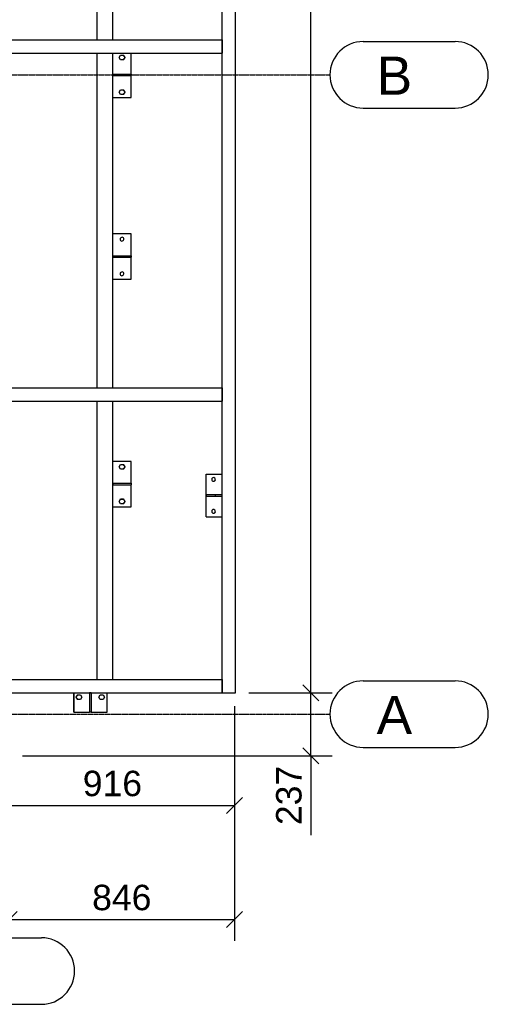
# Model space of a CAD drawing. Header units: millimetres. Extents: x -288865 to 11255, y 102926 to 380857.
# Tile 94 of 142: x -147284 to -145524, y 266223 to 269919. Entities that reach past the tile are written whole.
import ezdxf

# ---------------------------------------------------------------- set-up
doc = ezdxf.new("R2010")
doc.units = ezdxf.units.MM
doc.header["$MEASUREMENT"] = 0
doc.set_wipeout_variables(frame=1)
doc.linetypes.add('DXK_LINE_DOT3', pattern=[5.9187, 2.979, -0.9799, 0.9799, -0.9799])
for name, color, linetype in [('TS_INNE_OBIEKTY', 7, 'Continuous'), ('TS_LINIE_WIDOCZNE', 7, 'Continuous'), ('TS_WYMIARY', 7, 'Continuous'), ('TS_WYMIARY_TEKST', 7, 'Continuous')]:
    doc.layers.add(name, color=color, linetype=linetype)
doc.styles.add('ARIAL', font='arial.ttf')

# ---------------------------------------------------------------- blocks, each defined once
blk = doc.blocks.new('GridLine-65880428-2363 - 1330')
at = {"layer": 'TS_INNE_OBIEKTY', "color": 4, "linetype": 'Continuous'}
for p, q in [((51540.1, 50215.2), (51884.6, 50215.2)), ((51540.1, 49965.2), (51884.6, 49965.2))]:
    blk.add_line(p, q, dxfattribs=at)
at = {"layer": 'TS_INNE_OBIEKTY', "color": 4, "linetype": 'DXK_LINE_DOT3'}
blk.add_line((33695.7, 50090.2), (51415.1, 50090.2), dxfattribs=at)
at = {"layer": 'TS_INNE_OBIEKTY', "color": 4, "linetype": 'Continuous'}
for centre, start, end in [((51540.1, 50090.2), 90, 270), ((51884.6, 50090.2), 270, 90)]:
    blk.add_arc(centre, 125, start, end, dxfattribs=at)
at = {"layer": 'TS_INNE_OBIEKTY', "color": 2, "linetype": 'Continuous', "style": 'ARIAL'}
blk.add_text('A', height=143.3, dxfattribs=at).set_placement((51590.1, 50015.2))
blk = doc.blocks.new('Bolt-65880428-4047 - 1330')
at = {"layer": 'TS_INNE_OBIEKTY', "color": 1, "linetype": 'Continuous'}
for centre, start, end in [((50634, 51873.1), 108, 288), ((50634, 51873.1), 108, 288), ((50634, 51873.1), 288, 108), ((50634, 51873.1), 288, 108), ((50634, 51743.1), 108, 288), ((50634, 51743.1), 108, 288), ((50634, 51743.1), 288, 108), ((50634, 51743.1), 288, 108)]:
    blk.add_arc(centre, 7, start, end, dxfattribs=at)
blk = doc.blocks.new('GridLine-65880428-2358 - 1330')
at = {"layer": 'TS_INNE_OBIEKTY', "color": 4, "linetype": 'Continuous'}
for p, q in [((49948.6, 49250.8), (50331.4, 49250.8)), ((49948.6, 49000.8), (50331.4, 49000.8))]:
    blk.add_line(p, q, dxfattribs=at)
blk.add_arc((50331.4, 49125.8), 125, 270, 90, dxfattribs=at)
blk = doc.blocks.new('GridLine-65880428-2364 - 1330')
at = {"layer": 'TS_INNE_OBIEKTY', "color": 4, "linetype": 'Continuous'}
for p, q in [((51540.1, 52615.2), (51884.6, 52615.2)), ((51540.1, 52365.2), (51884.6, 52365.2))]:
    blk.add_line(p, q, dxfattribs=at)
at = {"layer": 'TS_INNE_OBIEKTY', "color": 4, "linetype": 'DXK_LINE_DOT3'}
blk.add_line((33695.7, 52490.2), (51415.1, 52490.2), dxfattribs=at)
at = {"layer": 'TS_INNE_OBIEKTY', "color": 4, "linetype": 'Continuous'}
for centre, start, end in [((51540.1, 52490.2), 90, 270), ((51884.6, 52490.2), 270, 90)]:
    blk.add_arc(centre, 125, start, end, dxfattribs=at)
at = {"layer": 'TS_INNE_OBIEKTY', "color": 2, "linetype": 'Continuous', "style": 'ARIAL'}
blk.add_text('B', height=143.3, dxfattribs=at).set_placement((51590.1, 52415.2))
blk = doc.blocks.new('Bolt-65880428-4052 - 1330')
at = {"layer": 'TS_INNE_OBIEKTY', "color": 1, "linetype": 'Continuous'}
for centre, start, end in [((50977.8, 50971.1), 108.0093, 288.0093), ((50977.8, 50971.1), 108.0093, 288.0093), ((50977.8, 50971.1), 288.0093, 108.0093), ((50977.8, 50971.1), 288.0093, 108.0093), ((50977.8, 50851.1), 108.0093, 288.0093), ((50977.8, 50851.1), 108.0093, 288.0093), ((50977.8, 50851.1), 288.0093, 108.0093), ((50977.8, 50851.1), 288.0093, 108.0093)]:
    blk.add_arc(centre, 7, start, end, dxfattribs=at)
blk = doc.blocks.new('Bolt-65880428-3925 - 1330')
at = {"layer": 'TS_INNE_OBIEKTY', "color": 1, "linetype": 'Continuous'}
for p, q in [((50623.7, 51018.6), (50628.9, 51027.6)), ((50628.9, 51009.6), (50623.7, 51018.6)), ((50628.9, 51027.6), (50639.3, 51027.6)), ((50639.3, 51009.6), (50628.9, 51009.6)), ((50639.3, 51027.6), (50644.5, 51018.6)), ((50644.5, 51018.6), (50639.3, 51009.6)), ((50623.7, 50888.6), (50628.9, 50897.6)), ((50628.9, 50897.6), (50639.3, 50897.6)), ((50639.3, 50897.6), (50644.5, 50888.6)), ((50628.9, 50879.6), (50623.7, 50888.6)), ((50639.3, 50879.6), (50628.9, 50879.6)), ((50644.5, 50888.6), (50639.3, 50879.6))]:
    blk.add_line(p, q, dxfattribs=at)
blk = doc.blocks.new('Part-65880428-3724 - 1330')
at = {"layer": 'TS_LINIE_WIDOCZNE', "color": 1, "linetype": 'Continuous'}
for p, q in [((50540, 52571.4), (50540, 51315.5)), ((50600, 51315.5), (50600, 52571.4)), ((50540, 51315.5), (50600, 51315.5))]:
    blk.add_line(p, q, dxfattribs=at)
blk = doc.blocks.new('Part-65880428-3596 - 1330')
at = {"layer": 'TS_LINIE_WIDOCZNE', "color": 1, "linetype": 'Continuous'}
for p, q in [((50452.8, 50170.5), (50452.9, 50097.5)), ((50452.9, 50097.5), (50453, 50097.5))]:
    blk.add_line(p, q, dxfattribs=at)
blk = doc.blocks.new('Part-65880428-3609 - 1330')
at = {"layer": 'TS_LINIE_WIDOCZNE', "color": 1, "linetype": 'Continuous'}
for p, q in [((50667.9, 51038.8), (50600, 51038.8)), ((50667.9, 51038.6), (50667.9, 51038.8))]:
    blk.add_line(p, q, dxfattribs=at)
blk = doc.blocks.new('Part-65880428-3610 - 1330')
at = {"layer": 'TS_LINIE_WIDOCZNE', "color": 1, "linetype": 'Continuous'}
for p, q in [((50668.1, 51038.6), (50600, 51038.6)), ((50668.1, 50956.6), (50668.1, 51038.6)), ((50668.1, 50868.6), (50668.1, 50950.6)), ((50600, 50868.6), (50668.1, 50868.6))]:
    blk.add_line(p, q, dxfattribs=at)
blk = doc.blocks.new('Part-65880428-3611 - 1330')
at = {"layer": 'TS_LINIE_WIDOCZNE', "color": 1, "linetype": 'Continuous'}
for p, q in [((50600.1, 50956.6), (50668.1, 50956.6)), ((50600.1, 50956.6), (50600.1, 50950.6)), ((50600.1, 50950.6), (50668.1, 50950.6)), ((50668.1, 50956.6), (50668.1, 50950.6))]:
    blk.add_line(p, q, dxfattribs=at)
blk = doc.blocks.new('Part-65880428-3641 - 1330')
at = {"layer": 'TS_LINIE_WIDOCZNE', "color": 1, "linetype": 'Continuous'}
for p, q in [((50218, 51315.4), (51010, 51315.5)), ((51010, 51315.5), (51010, 51265.5)), ((50218, 51265.4), (51010, 51265.5))]:
    blk.add_line(p, q, dxfattribs=at)
blk = doc.blocks.new('Part-65880428-3643 - 1330')
at = {"layer": 'TS_LINIE_WIDOCZNE', "color": 1, "linetype": 'Continuous'}
for p, q in [((50540, 51265.4), (50540, 50220.5)), ((50600, 50220.5), (50600, 51265.4)), ((50540, 50220.5), (50600, 50220.5))]:
    blk.add_line(p, q, dxfattribs=at)
blk = doc.blocks.new('Part-65880428-3670 - 1330')
at = {"layer": 'TS_LINIE_WIDOCZNE', "color": 1, "linetype": 'Continuous'}
for p, q in [((51010.1, 50170.5), (51010, 56215.5)), ((51060.1, 50170.5), (51060, 56215.5)), ((51010.1, 50170.5), (51060.1, 50170.5))]:
    blk.add_line(p, q, dxfattribs=at)
blk = doc.blocks.new('Part-65880428-3717 - 1330')
at = {"layer": 'TS_LINIE_WIDOCZNE', "color": 1, "linetype": 'Continuous'}
for p, q in [((50218, 52621.4), (51010, 52621.5)), ((51010, 52621.5), (51010, 52571.5)), ((50218, 52571.4), (51010, 52571.5))]:
    blk.add_line(p, q, dxfattribs=at)
blk = doc.blocks.new('Part-65880428-3723 - 1330')
at = {"layer": 'TS_LINIE_WIDOCZNE', "color": 1, "linetype": 'Continuous'}
for p, q in [((50540, 54971.4), (50540.2, 52621.5)), ((50600.2, 52621.5), (50600, 54971.4)), ((50540.2, 52621.5), (50600.2, 52621.5))]:
    blk.add_line(p, q, dxfattribs=at)
blk = doc.blocks.new('Part-65880428-3729 - 1330')
at = {"layer": 'TS_LINIE_WIDOCZNE', "color": 1, "linetype": 'Continuous'}
for p, q in [((50668.1, 52493.1), (50668.1, 52571.4)), ((50668.1, 52405.2), (50668.1, 52487.1)), ((50600, 52405.2), (50668.1, 52405.2))]:
    blk.add_line(p, q, dxfattribs=at)
blk = doc.blocks.new('Part-65880428-3732 - 1330')
at = {"layer": 'TS_LINIE_WIDOCZNE', "color": 1, "linetype": 'Continuous'}
for p, q in [((50453, 50097.4), (50452.9, 50170.5)), ((50578, 50097.6), (50577.9, 50170.5)), ((50453, 50097.4), (50512.7, 50097.5)), ((50518.7, 50097.5), (50578, 50097.6))]:
    blk.add_line(p, q, dxfattribs=at)
blk = doc.blocks.new('Part-65880428-3733 - 1330')
at = {"layer": 'TS_LINIE_WIDOCZNE', "color": 1, "linetype": 'Continuous'}
for p, q in [((50518.6, 50170.3), (50512.6, 50170.3)), ((50512.6, 50170.3), (50512.7, 50097.3)), ((50518.6, 50170.3), (50518.7, 50097.3)), ((50518.7, 50097.3), (50512.7, 50097.3))]:
    blk.add_line(p, q, dxfattribs=at)
blk = doc.blocks.new('Part-65880428-3736 - 1330')
at = {"layer": 'TS_LINIE_WIDOCZNE', "color": 1, "linetype": 'Continuous'}
for p, q in [((50600.1, 52493.2), (50668.1, 52493.1)), ((50600.1, 52493.2), (50600.1, 52487.2)), ((50600.1, 52487.2), (50668.1, 52487.1)), ((50668.1, 52493.1), (50668.1, 52487.1))]:
    blk.add_line(p, q, dxfattribs=at)
blk = doc.blocks.new('Part-65880428-3778 - 1330')
at = {"layer": 'TS_LINIE_WIDOCZNE', "color": 1, "linetype": 'Continuous'}
for p, q in [((50668, 51893.1), (50600, 51893.1)), ((50668, 51811.1), (50668, 51893.1)), ((50668, 51723.1), (50668, 51805.1)), ((50600, 51723.1), (50668, 51723.1))]:
    blk.add_line(p, q, dxfattribs=at)
blk = doc.blocks.new('Part-65880428-3779 - 1330')
at = {"layer": 'TS_LINIE_WIDOCZNE', "color": 1, "linetype": 'Continuous'}
for p, q in [((50600, 51811.1), (50668, 51811.1)), ((50600, 51811.1), (50600, 51805.1)), ((50600, 51805.1), (50668, 51805.1)), ((50668, 51811.1), (50668, 51805.1))]:
    blk.add_line(p, q, dxfattribs=at)
blk = doc.blocks.new('Part-65880428-3788 - 1330')
at = {"layer": 'TS_LINIE_WIDOCZNE', "color": 1, "linetype": 'Continuous'}
for p, q in [((50950.3, 50914.2), (50950.3, 50914.2)), ((50950.3, 50914.2), (51010.1, 50914.2)), ((50950.3, 50914.2), (50950.3, 50908.2)), ((50950.3, 50908.2), (50950.3, 50908.2)), ((50950.3, 50908.2), (51010.1, 50908.2)), ((50985.3, 50908.2), (50985.3, 50914.2))]:
    blk.add_line(p, q, dxfattribs=at)
blk = doc.blocks.new('Part-65880428-3789 - 1330')
at = {"layer": 'TS_LINIE_WIDOCZNE', "color": 1, "linetype": 'Continuous'}
for p, q in [((50950.3, 50831.1), (50950.3, 50991.1)), ((50950.3, 50991.1), (51010.1, 50991.1)), ((50950.3, 50831.1), (51010.1, 50831.1))]:
    blk.add_line(p, q, dxfattribs=at)
blk = doc.blocks.new('Part-65880428-3797 - 1330')
at = {"layer": 'TS_LINIE_WIDOCZNE', "color": 1, "linetype": 'Continuous'}
for p, q in [((50043.7, 50220.5), (50070, 50220.5)), ((50210, 50220.5), (51010, 50220.5)), ((51010, 50220.5), (51010, 50170.5)), ((50210, 50170.5), (51010, 50170.5))]:
    blk.add_line(p, q, dxfattribs=at)
blk = doc.blocks.new('Bolt-65880428-3882 - 1330')
at = {"layer": 'TS_INNE_OBIEKTY', "color": 1, "linetype": 'Continuous'}
for p, q in [((50623.7, 52555.2), (50628.9, 52564.2)), ((50628.9, 52564.2), (50639.3, 52564.2)), ((50639.3, 52564.2), (50644.5, 52555.2)), ((50628.9, 52546.2), (50623.7, 52555.2)), ((50639.3, 52546.2), (50628.9, 52546.2)), ((50644.5, 52555.2), (50639.3, 52546.2)), ((50623.7, 52425.2), (50628.9, 52434.2)), ((50628.9, 52416.2), (50623.7, 52425.2)), ((50628.9, 52434.2), (50639.3, 52434.2)), ((50639.3, 52416.2), (50628.9, 52416.2)), ((50639.3, 52434.2), (50644.5, 52425.2)), ((50644.5, 52425.2), (50639.3, 52416.2))]:
    blk.add_line(p, q, dxfattribs=at)
blk = doc.blocks.new('Bolt-65880428-3884 - 1330')
at = {"layer": 'TS_INNE_OBIEKTY', "color": 1, "linetype": 'Continuous'}
for p, q in [((50462.5, 50153.7), (50467.7, 50162.8)), ((50467.7, 50162.8), (50478.1, 50162.8)), ((50478.1, 50162.8), (50483.3, 50153.8)), ((50547.5, 50153.8), (50552.7, 50162.8)), ((50552.7, 50162.8), (50563.1, 50162.9)), ((50563.1, 50162.9), (50568.3, 50153.9)), ((50467.7, 50144.8), (50462.5, 50153.7)), ((50478.1, 50144.8), (50467.7, 50144.8)), ((50483.3, 50153.8), (50478.1, 50144.8)), ((50552.7, 50144.8), (50547.5, 50153.8)), ((50563.1, 50144.9), (50552.7, 50144.8)), ((50568.3, 50153.9), (50563.1, 50144.9))]:
    blk.add_line(p, q, dxfattribs=at)
blk = doc.blocks.new('Bolt-65880428-3887 - 1330')
at = {"layer": 'TS_INNE_OBIEKTY', "color": 1, "linetype": 'Continuous'}
for p, q in [((50623.5, 52555.3), (50628.7, 52564.3)), ((50628.7, 52564.3), (50639.1, 52564.3)), ((50639.1, 52564.3), (50644.3, 52555.3)), ((50628.7, 52546.3), (50623.5, 52555.3)), ((50639.1, 52546.3), (50628.7, 52546.3)), ((50644.3, 52555.3), (50639.1, 52546.3)), ((50623.5, 52425.3), (50628.7, 52434.3)), ((50628.7, 52416.3), (50623.5, 52425.3)), ((50628.7, 52434.3), (50639.1, 52434.3)), ((50639.1, 52416.3), (50628.7, 52416.3)), ((50639.1, 52434.3), (50644.3, 52425.3)), ((50644.3, 52425.3), (50639.1, 52416.3))]:
    blk.add_line(p, q, dxfattribs=at)
blk = doc.blocks.new('Bolt-65880428-3888 - 1330')
at = {"layer": 'TS_INNE_OBIEKTY', "color": 1, "linetype": 'Continuous'}
for p, q in [((50462.4, 50153.9), (50467.6, 50162.9)), ((50467.6, 50162.9), (50478, 50162.9)), ((50478, 50162.9), (50483.2, 50153.9)), ((50547.4, 50153.9), (50552.6, 50163)), ((50552.6, 50163), (50563, 50163)), ((50563, 50163), (50568.2, 50154)), ((50467.6, 50144.9), (50462.4, 50153.9)), ((50478, 50144.9), (50467.6, 50144.9)), ((50483.2, 50153.9), (50478, 50144.9)), ((50552.6, 50145), (50547.4, 50153.9)), ((50563, 50145), (50552.6, 50145)), ((50568.2, 50154), (50563, 50145))]:
    blk.add_line(p, q, dxfattribs=at)
blk = doc.blocks.new('Bolt-65880428-3926 - 1330')
at = {"layer": 'TS_INNE_OBIEKTY', "color": 1, "linetype": 'Continuous'}
for p, q in [((50623.5, 51018.8), (50628.7, 51027.8)), ((50628.7, 51009.8), (50623.5, 51018.8)), ((50628.7, 51027.8), (50639.1, 51027.8)), ((50639.1, 51009.8), (50628.7, 51009.8)), ((50639.1, 51027.8), (50644.3, 51018.8)), ((50644.3, 51018.8), (50639.1, 51009.8)), ((50623.5, 50888.8), (50628.7, 50897.8)), ((50628.7, 50897.8), (50639.1, 50897.8)), ((50639.1, 50897.8), (50644.3, 50888.8)), ((50628.7, 50879.8), (50623.5, 50888.8)), ((50639.1, 50879.8), (50628.7, 50879.8)), ((50644.3, 50888.8), (50639.1, 50879.8))]:
    blk.add_line(p, q, dxfattribs=at)
blk = doc.blocks.new('StraightDimension-65880428-5718 - 1330')
at = {"layer": 'TS_WYMIARY', "color": 174, "linetype": 'Continuous'}
for p, q in [((51056.4, 50092.9), (51056.4, 49239.1)), ((50210, 49883.5), (50210, 49239.1)), ((50240, 49349.1), (50180, 49289.1)), ((51026.4, 49289.1), (51086.4, 49349.1)), ((50210, 49319.1), (51056.4, 49319.1))]:
    blk.add_line(p, q, dxfattribs=at)
at = {"color": 0}
blk.add_wipeout([(50764.4, 49334.1), (50764.4, 49474.1), (50502, 49474.1), (50502, 49334.1)], dxfattribs=at).dxf.layer = 'TS_WYMIARY'
at = {"layer": 'TS_WYMIARY_TEKST', "color": 96, "style": 'ARIAL'}
blk.add_text('846', height=95.51, dxfattribs=at).set_placement((50522, 49354.1))
blk = doc.blocks.new('StraightDimension-65880428-5784 - 1330')
at = {"layer": 'TS_WYMIARY', "color": 174, "linetype": 'Continuous'}
for p, q in [((51056.1, 50120.5), (51056.1, 49667.2)), ((50140, 50040.2), (50140, 49667.2)), ((50170, 49777.2), (50110, 49717.2)), ((51026.1, 49717.2), (51086.1, 49777.2)), ((50140, 49747.2), (51056.1, 49747.2))]:
    blk.add_line(p, q, dxfattribs=at)
at = {"color": 0}
blk.add_wipeout([(50729.2, 49762.2), (50729.2, 49902.2), (50466.8, 49902.2), (50466.8, 49762.2)], dxfattribs=at).dxf.layer = 'TS_WYMIARY'
at = {"layer": 'TS_WYMIARY_TEKST', "color": 96, "style": 'ARIAL'}
blk.add_text('916', height=95.51, dxfattribs=at).set_placement((50486.8, 49782.2))
blk = doc.blocks.new('StraightDimension-65880428-6126 - 1330')
at = {"layer": 'TS_WYMIARY', "color": 174, "linetype": 'Continuous'}
for p, q in [((51343.2, 50170.5), (51343.2, 62010.5)), ((51313.2, 50200.5), (51373.2, 50140.5)), ((51110.1, 50170.5), (51423.2, 50170.5))]:
    blk.add_line(p, q, dxfattribs=at)
blk = doc.blocks.new('StraightDimension-65880428-6127 - 1330')
at = {"layer": 'TS_WYMIARY', "color": 174, "linetype": 'Continuous'}
for p, q in [((51313.2, 50200.5), (51373.2, 50140.5)), ((51110.1, 50170.5), (51423.2, 50170.5)), ((51343.2, 49933.5), (51343.2, 50170.5)), ((51373.2, 49903.5), (51313.2, 49963.5)), ((50260, 49933.5), (51423.2, 49933.5))]:
    blk.add_line(p, q, dxfattribs=at)
at = {"color": 0}
blk.add_wipeout([(51328.2, 49916), (51188.2, 49916), (51188.2, 49653.6), (51328.2, 49653.6)], dxfattribs=at).dxf.layer = 'TS_WYMIARY'
at = {"layer": 'TS_WYMIARY', "color": 174, "linetype": 'Continuous'}
blk.add_line((51343.2, 49933.5), (51343.2, 49636.1), dxfattribs=at)
blk.add_line((51343.2, 49933.5), (51343.2, 49636.1), dxfattribs=at)
at = {"layer": 'TS_WYMIARY_TEKST', "color": 96, "style": 'ARIAL'}
blk.add_text('237', height=95.51, rotation=90.0002, dxfattribs=at).set_placement((51308.2, 49673.6))

msp = doc.modelspace()

# ---------------------------------------------------------------- block references
for name in ['GridLine-65880428-2358 - 1330', 'Part-65880428-3670 - 1330', 'Part-65880428-3723 - 1330', 'GridLine-65880428-2364 - 1330', 'Part-65880428-3717 - 1330', 'Part-65880428-3724 - 1330', 'Part-65880428-3729 - 1330', 'Bolt-65880428-3887 - 1330', 'Bolt-65880428-3882 - 1330', 'Part-65880428-3736 - 1330', 'Part-65880428-3778 - 1330', 'Bolt-65880428-4047 - 1330', 'Part-65880428-3779 - 1330', 'Part-65880428-3641 - 1330', 'Part-65880428-3643 - 1330', 'Part-65880428-3609 - 1330', 'Part-65880428-3610 - 1330', 'Bolt-65880428-3926 - 1330', 'Bolt-65880428-3925 - 1330', 'Part-65880428-3789 - 1330', 'Bolt-65880428-4052 - 1330', 'Part-65880428-3611 - 1330', 'Part-65880428-3788 - 1330', 'GridLine-65880428-2363 - 1330', 'Part-65880428-3797 - 1330', 'Part-65880428-3596 - 1330', 'Part-65880428-3732 - 1330', 'Bolt-65880428-3888 - 1330', 'Bolt-65880428-3884 - 1330', 'Part-65880428-3733 - 1330']:
    msp.add_blockref(name, (-197533.7, 217222.2))

# ---------------------------------------------------------------- next in the draw order: block references
for name in ['StraightDimension-65880428-6126 - 1330', 'StraightDimension-65880428-5718 - 1330']:
    msp.add_blockref(name, (-197533.7, 217222.2))

# ---------------------------------------------------------------- next in the draw order: block references
msp.add_blockref('StraightDimension-65880428-5784 - 1330', (-197533.7, 217222.2))

# ---------------------------------------------------------------- next in the draw order: block references
msp.add_blockref('StraightDimension-65880428-6127 - 1330', (-197533.7, 217222.2))

doc.saveas('drawing.dxf')
